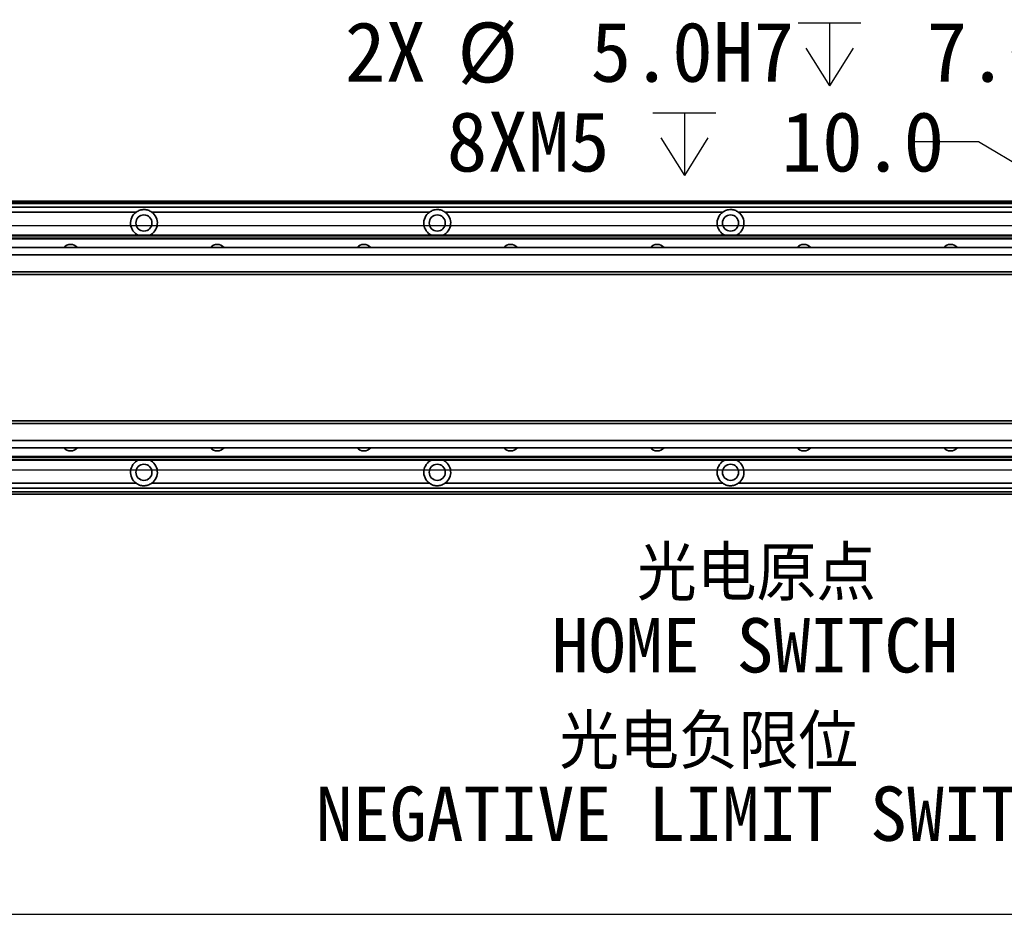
# Model space of a CAD drawing. Header units: millimetres. Extents: x 35 to 2905, y 35 to 2044.
# Tile 10 of 14: x 1651 to 2054, y 1420 to 1793. Entities that reach past the tile are written whole.
import ezdxf

# ---------------------------------------------------------------- set-up
doc = ezdxf.new("R2010")
doc.units = ezdxf.units.MM
doc.header["$LTSCALE"] = 7
doc.layers.add('黑色实线', color=7, linetype='Continuous')
doc.styles.add('SLDTEXTSTYLE8', font='txt')
doc.styles.add('SLDTEXTSTYLE9', font='txt', dxfattribs={"bigfont": 'bigfont'})
doc.dimstyles.new('SLDDIMSTYLE0', dxfattribs={"dimtxt": 24.5, "dimasz": 14, "dimexe": 0, "dimexo": 0.0625, "dimgap": 6.125, "dimtad": 2, "dimdec": 1, "dimrnd": 1e-09, "dimzin": 4, "dimdsep": 46, "dimtxsty": 'SLDTEXTSTYLE8', "dimsah": 1, "dimcen": 0.09, "dimadec": 0, "dimazin": 1, "dimtfac": 1, "dimtdec": 1, "dimtmove": 0, "dimatfit": 0, "dimfxl": 0, "dimfrac": 2, "dimtolj": 1, "dimtzin": 12, "dimarcsym": 0})
doc.dimstyles.new('SLDDIMSTYLE3', dxfattribs={"dimtxt": 24.5, "dimasz": 14, "dimexe": 0, "dimexo": 0.0625, "dimgap": 6.125, "dimtad": 0, "dimtih": 1, "dimtoh": 1, "dimdec": 6, "dimrnd": 1e-09, "dimzin": 12, "dimdsep": 46, "dimtxsty": 'SLDTEXTSTYLE8', "dimsah": 1, "dimcen": 0, "dimadec": 0, "dimazin": 3, "dimtfac": 1, "dimtdec": 1, "dimtofl": 0, "dimtmove": 0, "dimatfit": 3, "dimfxl": 0, "dimfrac": 2, "dimtolj": 1, "dimtzin": 12, "dimarcsym": 0})
doc.dimstyles.new('SLDDIMSTYLE4', dxfattribs={"dimtxt": 24.5, "dimasz": 14, "dimexe": 0, "dimexo": 0.0625, "dimgap": 6.125, "dimtad": 0, "dimtih": 1, "dimtoh": 1, "dimdec": 1, "dimrnd": 1e-09, "dimzin": 4, "dimdsep": 46, "dimtxsty": 'SLDTEXTSTYLE8', "dimsah": 1, "dimcen": 0, "dimadec": 0, "dimazin": 1, "dimtfac": 1, "dimtdec": 1, "dimtofl": 0, "dimtmove": 0, "dimatfit": 3, "dimfxl": 0, "dimfrac": 2, "dimtolj": 1, "dimtzin": 12, "dimarcsym": 0})
doc.dimstyles.new('SLDDIMSTYLE5', dxfattribs={"dimtxt": 24.5, "dimasz": 14, "dimexe": 0, "dimexo": 0.0625, "dimgap": 6.125, "dimtad": 2, "dimdec": 1, "dimrnd": 1e-09, "dimzin": 4, "dimdsep": 46, "dimtxsty": 'SLDTEXTSTYLE8', "dimsah": 1, "dimcen": 0.09, "dimadec": 0, "dimazin": 1, "dimtfac": 1, "dimtdec": 1, "dimtofl": 0, "dimtmove": 0, "dimatfit": 3, "dimfxl": 0, "dimfrac": 2, "dimtolj": 1, "dimtzin": 12, "dimarcsym": 0})

# ---------------------------------------------------------------- blocks, each defined once
blk = doc.blocks.new('_D_8')
at = {"layer": '黑色实线'}
for p, q in [((2340.33, 1709.05), (2340.33, 1737.05)), ((352.22, 1709.05), (2347.33, 1709.05)), ((2340.33, 1609.05), (2340.33, 1709.05)), ((352.22, 1609.05), (2347.33, 1609.05)), ((2340.33, 1609.05), (2340.33, 1581.05))]:
    blk.add_line(p, q, dxfattribs=at)
for points in [[(2340.33, 1709.05), (2342.43, 1723.05), (2338.23, 1723.05)], [(2340.33, 1609.05), (2338.23, 1595.05), (2342.43, 1595.05)]]:
    blk.add_solid(points, dxfattribs=at)
at = {"layer": '黑色实线', "insert": (2308.18, 1619.23), "char_height": 24.5, "attachment_point": 1, "rotation": 90, "style": 'SLDTEXTSTYLE8'}
blk.add_mtext('100.0', dxfattribs=at)
blk = doc.blocks.new('SW_SYMBOL_HOLE_DEPTH')
at = {"layer": '黑色实线', "color": 0}
for p, q in [((0, 6125), (5600, 6125)), ((2800, 6125), (2800, 525)), ((700, 3885), (2800, 525)), ((4900, 3885), (2800, 525))]:
    blk.add_line(p, q, dxfattribs=at)
blk = doc.blocks.new('_D_16')
at = {"layer": '黑色实线'}
for p, q in [((2085.41, 1780), (2057.41, 1780)), ((2138.3, 1711.03), (2085.41, 1780))]:
    blk.add_line(p, q, dxfattribs=at)
blk.add_solid([(2138.3, 1711.03), (2131.45, 1723.42), (2128.12, 1720.86)], dxfattribs=at)
at = {"layer": '黑色实线', "xscale": 0.004592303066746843, "yscale": 0.004592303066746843, "zscale": 0.004592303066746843}
blk.add_blockref('SW_SYMBOL_HOLE_DEPTH', (1969.96, 1763.78), dxfattribs=at)
at = {"layer": '黑色实线', "char_height": 24.5, "attachment_point": 1, "style": 'SLDTEXTSTYLE8'}
for s, insert in [('2X ', (1784.49, 1792.34)), ('%%c', (1830.57, 1792.11)), (' 5.0H7 ', (1868.42, 1792.34)), (' 7.0', (2005.82, 1792.34))]:
    blk.add_mtext(s, dxfattribs=dict(at, insert=insert))
blk = doc.blocks.new('_D_17')
at = {"layer": '黑色实线'}
for p, q in [((2043.7, 1743.28), (2015.7, 1743.28)), ((2099.52, 1710.12), (2043.7, 1743.28))]:
    blk.add_line(p, q, dxfattribs=at)
blk.add_solid([(2099.52, 1710.12), (2088.56, 1719.07), (2086.41, 1715.46)], dxfattribs=at)
at = {"layer": '黑色实线', "xscale": 0.004592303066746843, "yscale": 0.004592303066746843, "zscale": 0.004592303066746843}
blk.add_blockref('SW_SYMBOL_HOLE_DEPTH', (1910.56, 1727.06), dxfattribs=at)
at = {"layer": '黑色实线', "char_height": 24.5, "attachment_point": 1, "style": 'SLDTEXTSTYLE8'}
for s, insert in [('8XM5', (1826.2, 1755.62)), (' 10.0', (1946.42, 1755.62))]:
    blk.add_mtext(s, dxfattribs=dict(at, insert=insert))
blk = doc.blocks.new('_D_18')
at = {"layer": '黑色实线'}
for p, q in [((292.33, 1549.21), (292.33, 1420.25)), ((2152.33, 1549.21), (2152.33, 1420.25)), ((292.33, 1427.25), (2152.33, 1427.25))]:
    blk.add_line(p, q, dxfattribs=at)
for points in [[(292.33, 1427.25), (306.33, 1425.15), (306.33, 1429.35)], [(2152.33, 1427.25), (2138.33, 1429.35), (2138.33, 1425.15)]]:
    blk.add_solid(points, dxfattribs=at)
at = {"layer": '黑色实线', "insert": (1163.69, 1459.4), "char_height": 24.5, "attachment_point": 1, "style": 'SLDTEXTSTYLE8'}
blk.add_mtext('1860.0', dxfattribs=at)
blk = doc.blocks.new('SW_NOTE_5')
at = {"layer": '黑色实线', "color": 0, "char_height": 22.225, "attachment_point": 2}
for s, insert, style in [('光电原点', (-103.97, 40.42), 'SLDTEXTSTYLE9'), ('HOME SWITCH', (-104.56, 11.04), 'SLDTEXTSTYLE8')]:
    blk.add_mtext(s, dxfattribs=dict(at, insert=insert, style=style))
blk = doc.blocks.new('SW_NOTE_6')
at = {"layer": '黑色实线', "color": 0, "char_height": 22.225, "attachment_point": 2}
for s, insert, style in [('光电负限位', (-169.02, 40.74), 'SLDTEXTSTYLE9'), ('NEGATIVE LIMIT SWITCH', (-171.09, 11.35), 'SLDTEXTSTYLE8')]:
    blk.add_mtext(s, dxfattribs=dict(at, insert=insert, style=style))

msp = doc.modelspace()

# ---------------------------------------------------------------- linework, layer by layer
at = {"color": 7, "linetype": 'Continuous', "lineweight": 35}
for p, q in [((2112.8252413, 1719.0518542), (331.8251636, 1719.0518542)), ((331.8251636, 1718.8518545), (2112.8252413, 1718.8518545)), ((331.8251636, 1718.6518549), (2112.8252413, 1718.6518549)), ((2112.8252413, 1718.5518532), (331.8251636, 1718.5518532)), ((2112.8252413, 1716.5467157), (331.8251636, 1716.5467157)), ((1699.1555359, 1714.5467154), (1585.4947236, 1714.5467154)), ((1819.1555407, 1714.5467154), (1705.4947283, 1714.5467154)), ((1939.1556647, 1714.5467154), (1825.4947331, 1714.5467154)), ((2059.1555502, 1714.5467154), (1945.4947379, 1714.5467154)), ((357.3251631, 1705.0467147), (2087.3251822, 1705.0467147)), ((357.3251631, 1704.7536946), (2087.3251822, 1704.7536946)), ((2237.8252413, 1700.0518529), (206.8251636, 1700.0518529)), ((357.3251631, 1703.8548342), (2087.3251822, 1703.8548342)), ((357.3251631, 1703.561814), (2087.3251822, 1703.561814)), ((2237.8252413, 1697.0518506), (206.8251636, 1697.0518506)), ((2237.8252413, 1690.0518494), (206.8251636, 1690.0518494)), ((206.8251636, 1689.0518493), (2237.8252413, 1689.0518493)), ((2237.8252413, 1629.0518543), (206.8251636, 1629.0518543)), ((2237.8252413, 1628.051856), (206.8251636, 1628.051856)), ((2237.8252413, 1621.0518568), (206.8251636, 1621.0518568)), ((2237.8252413, 1618.0518544), (206.8251636, 1618.0518544)), ((357.3251631, 1614.5418896), (2087.3251822, 1614.5418896)), ((357.3251631, 1614.2488732), (2087.3251822, 1614.2488732)), ((357.3251631, 1613.3500091), (2087.3251822, 1613.3500091)), ((357.3251631, 1613.0569926), (2087.3251822, 1613.0569926)), ((1699.1555359, 1603.556992), (1585.4947236, 1603.556992)), ((1819.1555407, 1603.556992), (1705.4947283, 1603.556992)), ((1939.1556647, 1603.556992), (1825.4947331, 1603.556992)), ((2059.1555502, 1603.556992), (1945.4947379, 1603.556992)), ((2083.8251975, 1601.5569917), (362.8251519, 1601.5569917)), ((2083.8251975, 1599.0518532), (362.8251519, 1599.0518532))]:
    msp.add_line(p, q, dxfattribs=at)
at = {"color": 8, "linetype": 'Continuous', "lineweight": 35}
for p, q in [((2112.8252413, 1718.0518522), (331.8251636, 1718.0518522)), ((2083.8251975, 1600.0518515), (362.8251519, 1600.0518515))]:
    msp.add_line(p, q, dxfattribs=at)
at = {"color": 7, "linetype": 'Continuous', "lineweight": 35}
for centre in [(1702.3251593, 1710.0518532), (1822.3251593, 1710.0518532), (1942.3251593, 1710.0518532), (1702.3251593, 1608.0518532), (1822.3251593, 1608.0518532), (1942.3251593, 1608.0518532)]:
    msp.add_circle(centre, 3.3, dxfattribs=at)
for centre, radius, start, end in [((1702.3251593, 1710.0518532), 5.5, 125.18978779, 245.508820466), ((1702.3251593, 1710.0518532), 5.5, 294.491179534, 54.81021221), ((1822.3251593, 1710.0518532), 5.5, 125.18978779, 245.508820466), ((1822.3251593, 1710.0518532), 5.5, 294.491179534, 54.81021221), ((1942.3251593, 1710.0518532), 5.5, 125.18978779, 245.508820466), ((1942.3251593, 1710.0518532), 5.5, 294.491179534, 54.81021221), ((1672.3251593, 1697.5467151), 3.75, 41.915720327, 138.084279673), ((1732.3251593, 1697.5467151), 3.75, 41.915720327, 138.084279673), ((1792.3251593, 1697.5467151), 3.75, 41.915720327, 138.084279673), ((1852.3251593, 1697.5467151), 3.75, 41.915720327, 138.084279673), ((1912.3251593, 1697.5467151), 3.75, 41.915720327, 138.084279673), ((1972.3251593, 1697.5467151), 3.75, 41.915720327, 138.084279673), ((2032.3251593, 1697.5467151), 3.75, 41.915720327, 138.084279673), ((1672.3251593, 1620.5569912), 3.75, 221.915720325, 318.084279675), ((1732.3251593, 1620.5569912), 3.75, 221.915720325, 318.084279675), ((1792.3251593, 1620.5569912), 3.75, 221.915720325, 318.084279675), ((1852.3251593, 1620.5569912), 3.75, 221.915720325, 318.084279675), ((1912.3251593, 1620.5569912), 3.75, 221.915720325, 318.084279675), ((1972.3251593, 1620.5569912), 3.75, 221.915720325, 318.084279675), ((2032.3251593, 1620.5569912), 3.75, 221.915720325, 318.084279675), ((1702.3251593, 1608.0518532), 5.5, 114.491179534, 234.81021221), ((1702.3251593, 1608.0518532), 5.5, 305.18978779, 65.508820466), ((1822.3251593, 1608.0518532), 5.5, 114.491179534, 234.81021221), ((1822.3251593, 1608.0518532), 5.5, 305.18978779, 65.508820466), ((1942.3251593, 1608.0518532), 5.5, 114.491179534, 234.81021221), ((1942.3251593, 1608.0518532), 5.5, 305.18978779, 65.508820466)]:
    msp.add_arc(centre, radius, start, end, dxfattribs=at)
for points, knots in [([(1705.4947283, 1714.5467154), (1705.0352171, 1714.8161093), (1704.086803, 1715.3721283), (1702.402906, 1715.6315721), (1700.6607379, 1715.4160571), (1699.6551565, 1714.8352753), (1699.1555359, 1714.5467154)], [0, 0, 0, 0, 0.2356940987, 0.4864638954, 0.7448509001, 1, 1, 1, 1]), ([(1825.4947331, 1714.5467154), (1825.0352219, 1714.8161093), (1824.0868078, 1715.3721283), (1822.4029108, 1715.6315721), (1820.6607427, 1715.4160571), (1819.6551613, 1714.8352753), (1819.1555407, 1714.5467154)], [0, 0, 0, 0, 0.2356940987, 0.4864638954, 0.7448509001, 1, 1, 1, 1]), ([(1945.4947379, 1714.5467154), (1945.0352266, 1714.8161097), (1944.0867787, 1715.3721494), (1942.402874, 1715.631565), (1940.6607417, 1715.4160595), (1939.6552447, 1714.8352766), (1939.1556647, 1714.5467154)], [0, 0, 0, 0, 0.23569784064, 0.4864889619, 0.74486263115, 1, 1, 1, 1]), ([(1699.1555359, 1603.556992), (1699.615047, 1603.287598), (1700.5634946, 1602.7315589), (1702.2474019, 1602.4721381), (1703.9895602, 1602.6876687), (1704.9951077, 1603.2684316), (1705.4947283, 1603.556992)], [0, 0, 0, 0, 0.235694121, 0.4864812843, 0.744850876, 1, 1, 1, 1]), ([(1819.1555407, 1603.556992), (1819.6150519, 1603.2875981), (1820.563466, 1602.7315791), (1822.247363, 1602.4721352), (1823.9895311, 1602.6876502), (1824.9951125, 1603.268432), (1825.4947331, 1603.556992)], [0, 0, 0, 0, 0.2356940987, 0.4864638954, 0.7448509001, 1, 1, 1, 1]), ([(1939.1556647, 1603.556992), (1939.6151756, 1603.2876), (1940.5635555, 1602.7316046), (1942.2473692, 1602.4721212), (1943.9894796, 1602.6876951), (1944.9950769, 1603.2684344), (1945.4947379, 1603.556992)], [0, 0, 0, 0, 0.2356985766, 0.4864557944, 0.7448302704, 1, 1, 1, 1])]:
    msp.add_open_spline(points, degree=3, knots=knots, dxfattribs=at)

# ---------------------------------------------------------------- block references
at = {"layer": '黑色实线', "color": 7}
for name, p in [('SW_NOTE_5', (2056.9054779, 1537.3484193)), ('SW_NOTE_6', (2102.4542845, 1468.1369049))]:
    msp.add_blockref(name, p, dxfattribs=at)

# ---------------------------------------------------------------- dimensions: what is measured, and where the dimension line sits
at = {"layer": '黑色实线'}
dim = msp.add_diameter_dim_2p(p1=(2141.3465481, 1707.0629369), p2=(2138.3037705, 1711.0304933), text='2X <>H7 {\\fGDT;x} 7.0\\P', dimstyle='SLDDIMSTYLE4', dxfattribs=at)
dim.commit()
dim.dimension.update_dxf_attribs({"geometry": '_D_16', "text_midpoint": (1920.9509493, 1780.002312), "dimtype": 163})
dim = msp.add_diameter_dim_2p(p1=(2103.1306683, 1707.9742705), p2=(2099.5196503, 1710.1191597), text='8XM5{\\fGDT;x} 10.0\\P', dimstyle='SLDDIMSTYLE3', override={"dimpost": '<>'}, dxfattribs=at)
dim.commit()
dim.dimension.update_dxf_attribs({"geometry": '_D_17', "text_midpoint": (1920.9509493, 1743.2754184), "dimtype": 163})
dim = msp.add_linear_dim(base=(2340.3251593, 1709.0467151), p1=(343.3251593, 1609.0467151), p2=(343.3251593, 1709.0467151), angle=90, dimstyle='SLDDIMSTYLE0', dxfattribs=at)
dim.commit()
dim.dimension.update_dxf_attribs({"geometry": '_D_8', "text_midpoint": (2340.3251593, 1658.2596587), "dimtype": 160})
dim = msp.add_linear_dim(base=(2152.3251593, 1427.2518032), p1=(292.3251593, 1558.0967151), p2=(2152.3251593, 1558.0967151), dimstyle='SLDDIMSTYLE5', dxfattribs=at)
dim.commit()
dim.dimension.update_dxf_attribs({"geometry": '_D_18', "text_midpoint": (1211.5672022, 1427.2518032), "dimtype": 160})

doc.saveas('drawing.dxf')
